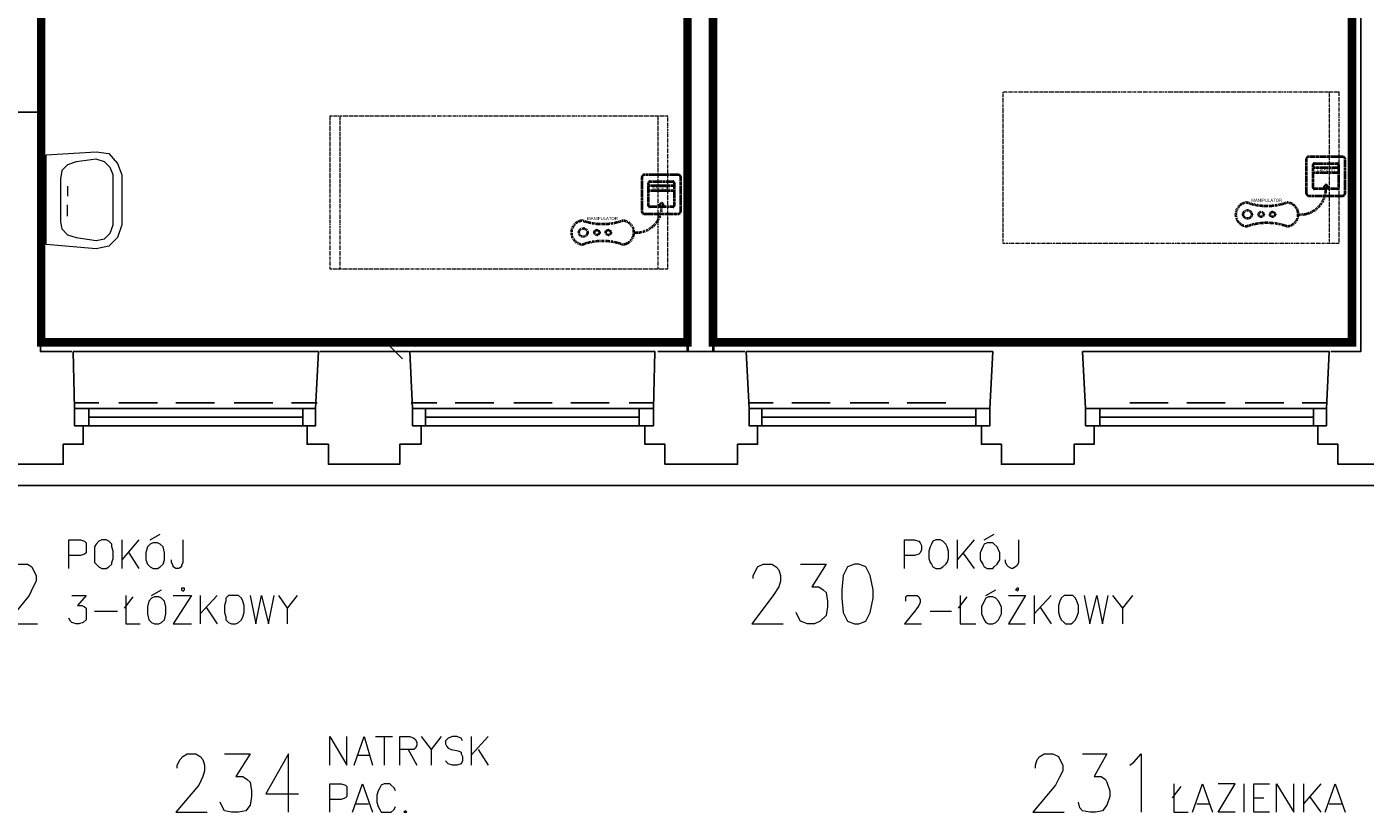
# Model space of a CAD drawing. Header units: millimetres. Extents: x 1 to 17496, y 1 to 30809.
# Tile 186 of 256: x 10478 to 11268, y 20466 to 20929. Entities that reach past the tile are written whole.
import ezdxf
from ezdxf.enums import TextEntityAlignment as Align

# ---------------------------------------------------------------- set-up
doc = ezdxf.new("R2010")
doc.units = ezdxf.units.MM
doc.linetypes.add('BORDER', pattern=[1.75, 0.5, -0.25, 0.5, -0.25, 0, -0.25])
doc.linetypes.add('CENTER', pattern=[2, 1.25, -0.25, 0.25, -0.25])
for name, color, linetype, lineweight in [('0_Przyz_FAP3010', 1, 'CENTER', 40), ('0_Przyz_Manipulator', 1, 'BORDER', 40), ('0_Przyz_Sala chorych', 5, 'BORDER', 40), ('0_Przyz_łóżko', 150, 'BORDER', 40)]:
    doc.layers.add(name, color=color, linetype=linetype, lineweight=lineweight)
for name, color, linetype in [('2DE_TXTMARK', 41, 'Continuous'), ('2DE_TXTNUM', 11, 'Continuous'), ('Opisy', 255, 'Continuous'), ('PDF _Geometria', 7, 'Continuous')]:
    doc.layers.add(name, color=color, linetype=linetype)
doc.styles.add('CP_ATTR', font='ARIAL.TTF')
doc.styles.add('CP_ELATT', font='ARIAL.TTF')

# ---------------------------------------------------------------- blocks, each defined once
blk = doc.blocks.new('2de_abb_sig_045_1psoxj')
blk.add_lwpolyline([(0, 20), (0, 0, 0.414214), (1.5, -1.5), (21.5, -1.5, 0.414214), (23, 0), (23, 20, 0.414214), (21.5, 21.5), (1.5, 21.5, 0.414214)], format="xyb", close=True)
at = {"flags": 128}
for points in [[(4, 3.1), (4, 16.9)], [(4.6, 17.5), (18.4, 17.5)], [(19, 16.9), (19, 3.1)], [(18.4, 2.5), (4.6, 2.5)]]:
    blk.add_lwpolyline(points, dxfattribs=at)
for centre, start, end in [((4.6, 16.9), 90, 180), ((18.4, 16.9), 0, 90), ((4.6, 3.1), 180, 270), ((18.4, 3.1), 270, 0)]:
    blk.add_arc(centre, 0.6, start, end)
at = {"linetype": 'Continuous', "style": 'CP_ATTR', "flags": 9}
for tag in ['NAME', 'ARTICLE', 'MARK2', 'OTHER1', 'PRODUCT-TYPE', 'ORDER-NO', 'PRODUCER', 'VOLTAGE', 'CURRENT', 'POWER', 'CHARACTER', 'IP', 'OTHER', 'LINK', 'WEIGHT', 'NUMBER', 'GROUP', 'FUNCTION', 'EL-STATUS']:
    blk.add_attdef(tag, text='', height=0.00005, dxfattribs=at).set_placement((0, 0), align=Align.MIDDLE_LEFT)
at = {"layer": '2DE_TXTMARK', "linetype": 'ByBlock', "style": 'CP_ATTR', "width": 0.8, "flags": 8}
blk.add_attdef('MARK1', text='', height=1.8, dxfattribs=at).set_placement((11.5, 27), align=Align.CENTER)
at = {"layer": '2DE_TXTNUM', "style": 'CP_ELATT', "width": 0.8}
blk.add_attdef('TAG', text='', height=2.5, dxfattribs=at).set_placement((11.5, 23), align=Align.CENTER)
blk = doc.blocks.new('2de_abb_sig_012_53oms7o')
at = {"layer": '0_Przyz_FAP3010', "color": 1}
for p, q in [((15, 5), (0, 5)), ((15, 2), (0, 2)), ((6.68, -7.5), (6.68, -5.79)), ((8.63, -7.5), (8.63, -5.79))]:
    blk.add_line(p, q, dxfattribs=at)
at = {"layer": '0_Przyz_FAP3010', "color": 1, "flags": 128}
for points in [[(0, -6.9), (0, 6.9)], [(0.6, 7.5), (14.4, 7.5)], [(15, 6.9), (15, -6.9)], [(14.4, -7.5), (0.6, -7.5)]]:
    blk.add_lwpolyline(points, dxfattribs=at)
at = {"layer": '0_Przyz_FAP3010', "color": 1}
for centre, radius, start, end in [((0.6, 6.9), 0.6, 90, 180), ((14.4, 6.9), 0.6, 0, 90), ((0.6, -6.9), 0.6, 180, 270), ((7.65, -6.54), 1.23, 37.66917, 142.33083), ((14.4, -6.9), 0.6, 270, 0)]:
    blk.add_arc(centre, radius, start, end, dxfattribs=at)
at = {"layer": '0_Przyz_FAP3010', "color": 1, "style": 'CP_ELATT', "width": 0.8}
blk.add_attdef('TAG', text='', height=2.5, dxfattribs=at).set_placement((7.5, 9), align=Align.CENTER)
at = {"layer": '0_Przyz_FAP3010', "color": 1, "linetype": 'ByBlock', "style": 'CP_ATTR', "width": 0.8, "flags": 8}
blk.add_attdef('MARK1', text='', height=1.8, dxfattribs=at).set_placement((7.5, 3.5), align=Align.MIDDLE_CENTER)
at = {"layer": '0_Przyz_FAP3010', "color": 1, "linetype": 'Continuous', "style": 'CP_ATTR', "flags": 9}
for tag in ['NAME', 'ARTICLE', 'MARK2', 'OTHER1', 'PRODUCT-TYPE', 'ORDER-NO', 'PRODUCER', 'VOLTAGE', 'CURRENT', 'POWER', 'CHARACTER', 'IP', 'OTHER', 'LINK', 'WEIGHT', 'NUMBER', 'GROUP', 'FUNCTION', 'EL-STATUS']:
    blk.add_attdef(tag, text='', height=0.00005, dxfattribs=at).set_placement((0, -6.9), align=Align.MIDDLE_LEFT)
blk = doc.blocks.new('2de_abb_sig_n52_f0txfx9')
for centre, radius in [((-46.34, -15.39), 2.5), ((-38.25, -15.39), 1.5), ((-31.53, -15.39), 1.5)]:
    blk.add_circle(centre, radius)
for centre, radius, start, end in [((-15.05, -0.39), 15.06, 265.11181, 1.48602), ((-46.34, -15.39), 7, 90, 270), ((-34.83, 24.3), 34.66, 250.62217, 289.37783), ((-23.33, -15.39), 7, 270, 90), ((-34.83, -55.09), 34.66, 70.62217, 109.37783)]:
    blk.add_arc(centre, radius, start, end)
at = {"linetype": 'Continuous', "style": 'CP_ATTR', "flags": 9}
for tag in ['ARTICLE', 'NAME', 'EL-STATUS', 'FUNCTION', 'GROUP', 'NUMBER', 'WEIGHT', 'LINK', 'OTHER', 'IP', 'CHARACTER', 'POWER', 'CURRENT', 'VOLTAGE', 'PRODUCER', 'ORDER-NO', 'PRODUCT-TYPE', 'OTHER1', 'MARK2']:
    blk.add_attdef(tag, text='', height=0.00005, dxfattribs=at).set_placement((-46.34, -22.39), align=Align.MIDDLE_LEFT)
at = {"layer": '2DE_TXTMARK', "linetype": 'ByBlock', "style": 'CP_ATTR', "width": 0.8, "flags": 8}
blk.add_attdef('MARK1', text='', height=1.8, dxfattribs=at).set_placement((-34.94, -7.09), align=Align.MIDDLE_CENTER)
at = {"layer": '2DE_TXTNUM', "style": 'CP_ELATT', "width": 0.8}
blk.add_attdef('TAG', text='', height=2.5, dxfattribs=at).set_placement((-34.94, -4.09), align=Align.CENTER)

msp = doc.modelspace()

# ---------------------------------------------------------------- linework, layer by layer
at = {"layer": '0_Przyz_Sala chorych', "ltscale": 500, "const_width": 5}
for points in [[(10883.2, 21407.59), (11046.71, 21407.59), (11046.71, 21182.84), (11260.78, 21182.84), (11260.61, 21070.03), (11260.61, 20743.08), (10883.18, 20743.08)], [(10486.34, 21251.46), (10649.85, 21251.46), (10649.85, 21251.26), (10868.26, 21251.26), (10868.12, 21070.03), (10868.12, 20743.08), (10486.32, 20743.08)]]:
    msp.add_lwpolyline(points, close=True, dxfattribs=at)
at = {"layer": '0_Przyz_łóżko', "lineweight": 18}
for points in [[(11253.11, 20801.59), (11253.11, 20890.86), (11054.35, 20890.86), (11054.35, 20801.59)], [(10856.42, 20786.43), (10856.42, 20876.54), (10656.82, 20876.54), (10656.82, 20786.43)]]:
    msp.add_lwpolyline(points, close=True, dxfattribs=at)
for points in [[(11247.22, 20890.86), (11247.22, 20801.59)], [(10662.71, 20876.54), (10662.71, 20786.43)], [(10850.53, 20876.54), (10850.53, 20786.43)]]:
    msp.add_lwpolyline(points, dxfattribs=at)
at = {"layer": 'Opisy', "lineweight": 18}
for points in [[(10550.7, 20626.4), (10556.59, 20629.77)], [(11043.4, 20626.4), (11049.29, 20629.77)], [(10502.69, 20609.56), (10502.69, 20626.4), (10509.43, 20626.4), (10511.95, 20625.56), (10512.8, 20624.72), (10512.8, 20618.82), (10511.95, 20617.98), (10509.43, 20617.14), (10502.69, 20617.14)], [(10533.85, 20626.4), (10533.85, 20609.56)], [(10543.96, 20626.4), (10533.85, 20614.61)], [(10570.07, 20626.4), (10570.07, 20612.93), (10569.23, 20611.24), (10569.23, 20610.4), (10567.54, 20609.56), (10565.86, 20609.56), (10564.17, 20610.4), (10564.17, 20611.24), (10563.33, 20612.93), (10563.33, 20614.61)], [(10996.23, 20609.56), (10996.23, 20626.4), (11002.13, 20626.4), (11004.66, 20625.56), (11005.5, 20624.72), (11006.34, 20623.03), (11006.34, 20620.51), (11005.5, 20618.82), (11004.66, 20617.98), (11002.13, 20617.14), (10996.23, 20617.14)], [(11027.4, 20626.4), (11027.4, 20609.56)], [(11037.5, 20626.4), (11027.4, 20614.61)], [(11063.61, 20626.4), (11063.61, 20612.93), (11062.77, 20611.24), (11061.93, 20610.4), (11060.24, 20609.56), (11059.4, 20609.56), (11057.72, 20610.4), (11056.87, 20611.24), (11056.03, 20612.93), (11056.03, 20614.61)], [(10538.06, 20618.82), (10543.96, 20609.56)], [(11030.76, 20618.82), (11037.5, 20609.56)], [(10467.32, 20603.66), (10467.32, 20605.35), (10468.16, 20608.72), (10469.84, 20610.4), (10472.37, 20612.09), (10478.27, 20612.09), (10480.79, 20610.4), (10481.63, 20608.72), (10483.32, 20605.35), (10483.32, 20601.98), (10481.63, 20598.61), (10479.11, 20593.56), (10465.63, 20576.71), (10484.16, 20576.71)], [(10906.96, 20603.66), (10906.96, 20605.35), (10908.64, 20608.72), (10909.48, 20610.4), (10912.85, 20612.09), (10917.91, 20612.09), (10920.43, 20610.4), (10922.12, 20608.72), (10922.96, 20605.35), (10922.96, 20601.98), (10922.12, 20598.61), (10918.75, 20593.56), (10906.12, 20576.71), (10924.64, 20576.71)], [(10934.75, 20612.09), (10949.91, 20612.09), (10941.49, 20598.61), (10945.7, 20598.61), (10948.23, 20596.93), (10949.91, 20595.24), (10950.75, 20590.19), (10950.75, 20586.82), (10949.91, 20581.77), (10946.54, 20578.4), (10943.17, 20576.71), (10938.96, 20576.71), (10934.75, 20578.4), (10933.91, 20580.08), (10932.22, 20583.45)], [(10551.54, 20593.56), (10557.43, 20596.93)], [(11044.24, 20593.56), (11050.14, 20596.93)], [(10504.37, 20593.56), (10512.8, 20593.56), (10507.74, 20587.66), (10510.27, 20587.66), (10511.95, 20586.82), (10512.8, 20585.98), (10512.8, 20579.24), (10511.11, 20577.55), (10508.59, 20576.71), (10506.9, 20576.71), (10504.37, 20577.55), (10503.53, 20578.4), (10502.69, 20580.08)], [(10535.54, 20585.98), (10540.59, 20592.71)], [(10536.38, 20593.56), (10536.38, 20576.71), (10544.8, 20576.71)], [(10564.17, 20593.56), (10575.12, 20593.56), (10564.17, 20576.71), (10575.12, 20576.71)], [(10580.17, 20593.56), (10580.17, 20576.71)], [(10590.28, 20593.56), (10580.17, 20582.61)], [(10609.65, 20593.56), (10613.02, 20576.71), (10616.39, 20593.56), (10620.6, 20576.71), (10623.97, 20593.56)], [(10626.5, 20593.56), (10631.55, 20585.98), (10631.55, 20576.71)], [(10637.45, 20593.56), (10631.55, 20585.98)], [(10997.08, 20590.19), (10997.08, 20592.71), (10997.92, 20593.56), (11003.81, 20593.56), (11004.66, 20592.71), (11005.5, 20591.03), (11005.5, 20589.35), (11004.66, 20587.66), (11002.97, 20585.13), (10996.23, 20576.71), (11006.34, 20576.71)], [(11028.24, 20585.98), (11033.29, 20592.71)], [(11029.08, 20593.56), (11029.08, 20576.71), (11038.34, 20576.71)], [(11057.72, 20593.56), (11067.82, 20593.56), (11057.72, 20576.71), (11067.82, 20576.71)], [(11072.88, 20593.56), (11072.88, 20576.71)], [(11082.98, 20593.56), (11072.88, 20582.61)], [(11102.35, 20593.56), (11105.72, 20576.71), (11109.93, 20593.56), (11113.3, 20576.71), (11116.67, 20593.56)], [(11119.2, 20593.56), (11125.09, 20585.98), (11125.09, 20576.71)], [(11130.99, 20593.56), (11125.09, 20585.98)], [(10517.85, 20584.29), (10531.33, 20584.29)], [(10583.54, 20586.82), (10590.28, 20576.71)], [(11011.39, 20584.29), (11024.03, 20584.29)], [(11076.24, 20586.82), (11082.98, 20576.71)], [(10656.82, 20493.33), (10656.82, 20510.18), (10666.92, 20493.33), (10666.92, 20510.18)], [(10671.14, 20493.33), (10677.03, 20510.18), (10682.08, 20493.33)], [(10683.77, 20510.18), (10693.88, 20510.18)], [(10688.82, 20510.18), (10688.82, 20493.33)], [(10698.09, 20493.33), (10698.09, 20510.18), (10703.98, 20510.18), (10706.51, 20509.33), (10707.35, 20508.49), (10708.19, 20506.81), (10708.19, 20505.12), (10707.35, 20503.44), (10706.51, 20502.6), (10698.09, 20502.6)], [(10710.72, 20510.18), (10716.62, 20502.6), (10716.62, 20493.33)], [(10722.51, 20510.18), (10716.62, 20502.6)], [(10735.14, 20507.65), (10734.3, 20509.33), (10731.78, 20510.18), (10729.25, 20510.18), (10726.72, 20509.33), (10725.04, 20507.65), (10725.04, 20505.96), (10725.88, 20504.28), (10726.72, 20503.44), (10728.41, 20502.6), (10732.62, 20501.75), (10734.3, 20500.91), (10734.3, 20500.07), (10735.14, 20498.38), (10735.14, 20495.86), (10734.3, 20494.17), (10731.78, 20493.33), (10729.25, 20493.33), (10726.72, 20494.17), (10725.04, 20495.86)], [(10740.2, 20510.18), (10740.2, 20493.33)], [(10750.3, 20510.18), (10740.2, 20499.23)], [(10703.14, 20502.6), (10708.19, 20493.33)], [(10744.41, 20502.6), (10750.3, 20493.33)], [(10566.7, 20491.65), (10566.7, 20493.33), (10568.38, 20496.7), (10570.07, 20498.38), (10572.59, 20500.07), (10577.65, 20500.07), (10580.17, 20498.38), (10581.86, 20496.7), (10582.7, 20493.33), (10582.7, 20489.96), (10581.86, 20486.59), (10579.33, 20481.54), (10565.86, 20465.54), (10584.39, 20465.54)], [(10594.49, 20500.07), (10609.65, 20500.07), (10601.23, 20486.59), (10605.44, 20486.59), (10607.97, 20484.91), (10609.65, 20483.22), (10610.49, 20478.17), (10610.49, 20474.8), (10609.65, 20469.75), (10607.13, 20466.38), (10602.91, 20465.54), (10598.7, 20465.54), (10594.49, 20466.38), (10593.65, 20468.06), (10591.97, 20471.43)], [(10632.39, 20465.54), (10632.39, 20500.07), (10618.92, 20476.49), (10638.29, 20476.49)], [(10672.82, 20499.23), (10680.4, 20499.23)], [(11073.72, 20491.65), (11073.72, 20493.33), (11074.56, 20496.7), (11076.24, 20498.38), (11078.77, 20500.07), (11083.82, 20500.07), (11087.19, 20498.38), (11088.04, 20496.7), (11089.72, 20493.33), (11089.72, 20489.96), (11088.04, 20486.59), (11085.51, 20481.54), (11072.03, 20465.54), (11090.56, 20465.54)], [(11101.51, 20500.07), (11115.83, 20500.07), (11108.25, 20486.59), (11112.46, 20486.59), (11114.99, 20484.91), (11115.83, 20483.22), (11117.51, 20478.17), (11117.51, 20474.8), (11115.83, 20469.75), (11113.3, 20466.38), (11109.09, 20465.54), (11105.72, 20465.54), (11101.51, 20466.38), (11099.83, 20468.06), (11098.98, 20471.43)], [(11129.3, 20493.33), (11131.83, 20495.02), (11136.04, 20500.07), (11136.04, 20465.54)], [(10656.82, 20465.54), (10656.82, 20482.38), (10663.55, 20482.38), (10666.08, 20481.54), (10666.92, 20480.7), (10666.92, 20474.8), (10666.08, 20473.96), (10663.55, 20473.12), (10656.82, 20473.12)], [(10670.29, 20465.54), (10676.19, 20482.38), (10682.08, 20465.54)], [(10695.56, 20478.17), (10694.72, 20479.86), (10693.03, 20481.54), (10692.19, 20482.38), (10688.82, 20482.38), (10687.14, 20481.54), (10686.3, 20479.86), (10685.45, 20478.17), (10684.61, 20475.64), (10684.61, 20471.43), (10685.45, 20468.91), (10686.3, 20467.22), (10687.14, 20465.54), (10693.03, 20465.54), (10694.72, 20467.22), (10695.56, 20468.91)], [(11154.57, 20473.96), (11159.62, 20480.7)], [(11155.41, 20482.38), (11155.41, 20465.54), (11163.84, 20465.54)], [(11166.36, 20465.54), (11172.26, 20482.38), (11178.15, 20465.54)], [(11191.63, 20465.54), (11181.52, 20465.54), (11191.63, 20482.38), (11181.52, 20482.38)], [(11196.68, 20482.38), (11196.68, 20465.54)], [(11211.84, 20465.54), (11202.58, 20465.54), (11202.58, 20482.38), (11211.84, 20482.38)], [(11216.05, 20465.54), (11216.05, 20482.38), (11226.16, 20465.54), (11226.16, 20482.38)], [(11232.06, 20482.38), (11232.06, 20465.54)], [(11242.16, 20482.38), (11232.06, 20470.59)], [(11244.69, 20465.54), (11250.59, 20482.38), (11256.48, 20465.54)], [(10671.98, 20470.59), (10679.56, 20470.59)], [(11168.89, 20470.59), (11176.47, 20470.59)], [(11202.58, 20473.96), (11208.47, 20473.96)], [(11235.43, 20474.8), (11242.16, 20465.54)], [(11247.22, 20470.59), (11254.8, 20470.59)]]:
    msp.add_lwpolyline(points, dxfattribs=at)
for points in [[(10522.06, 20626.4), (10520.38, 20625.56), (10518.69, 20623.88), (10517.85, 20622.19), (10517.85, 20612.93), (10518.69, 20612.09), (10520.38, 20610.4), (10522.06, 20609.56), (10524.59, 20609.56), (10526.27, 20610.4), (10527.96, 20612.09), (10527.96, 20612.93), (10528.8, 20615.45), (10528.8, 20619.67), (10527.96, 20622.19), (10527.96, 20623.88), (10526.27, 20625.56), (10524.59, 20626.4)], [(10552.38, 20624.72), (10550.7, 20623.88), (10549.01, 20622.19), (10548.17, 20618.82), (10548.17, 20614.61), (10549.01, 20612.09), (10550.7, 20610.4), (10552.38, 20609.56), (10554.91, 20609.56), (10556.59, 20610.4), (10558.28, 20612.09), (10559.12, 20614.61), (10559.12, 20618.82), (10558.28, 20622.19), (10556.59, 20623.88), (10554.91, 20624.72)], [(11014.76, 20626.4), (11013.08, 20625.56), (11012.24, 20623.88), (11011.39, 20622.19), (11010.55, 20619.67), (11010.55, 20615.45), (11011.39, 20612.93), (11012.24, 20612.09), (11013.08, 20610.4), (11014.76, 20609.56), (11017.29, 20609.56), (11018.97, 20610.4), (11020.66, 20612.09), (11021.5, 20612.93), (11022.34, 20615.45), (11022.34, 20619.67), (11021.5, 20622.19), (11020.66, 20623.88), (11018.97, 20625.56), (11017.29, 20626.4)], [(11045.08, 20624.72), (11043.4, 20623.88), (11042.56, 20622.19), (11040.87, 20618.82), (11040.87, 20614.61), (11042.56, 20612.09), (11043.4, 20610.4), (11045.08, 20609.56), (11048.45, 20609.56), (11049.29, 20610.4), (11050.98, 20612.09), (11052.66, 20614.61), (11052.66, 20618.82), (11050.98, 20622.19), (11049.29, 20623.88), (11048.45, 20624.72)], [(10966.76, 20612.09), (10962.54, 20610.4), (10960.02, 20605.35), (10959.18, 20596.93), (10959.18, 20591.87), (10960.02, 20583.45), (10962.54, 20578.4), (10966.76, 20576.71), (10969.28, 20576.71), (10973.49, 20578.4), (10976.02, 20583.45), (10977.7, 20591.87), (10977.7, 20596.93), (10976.02, 20605.35), (10973.49, 20610.4), (10969.28, 20612.09)], [(10570.91, 20596.93), (10570.91, 20597.77), (10569.23, 20597.77), (10569.23, 20596.93), (10570.07, 20596.08)], [(11063.61, 20596.93), (11063.61, 20597.77), (11062.77, 20597.77), (11061.93, 20596.93), (11062.77, 20596.93), (11062.77, 20596.08)], [(10553.22, 20592.71), (10551.54, 20591.87), (10549.85, 20590.19), (10549.01, 20586.82), (10549.01, 20582.61), (10549.85, 20579.24), (10551.54, 20577.55), (10553.22, 20576.71), (10555.75, 20576.71), (10557.43, 20577.55), (10559.12, 20579.24), (10559.96, 20582.61), (10559.96, 20586.82), (10559.12, 20590.19), (10557.43, 20591.87), (10555.75, 20592.71)], [(10598.7, 20593.56), (10597.02, 20593.56), (10595.33, 20591.87), (10595.33, 20590.19), (10594.49, 20587.66), (10594.49, 20583.45), (10595.33, 20580.92), (10595.33, 20579.24), (10597.02, 20577.55), (10598.7, 20576.71), (10601.23, 20576.71), (10602.91, 20577.55), (10604.6, 20579.24), (10605.44, 20580.92), (10606.28, 20583.45), (10606.28, 20587.66), (10605.44, 20590.19), (10604.6, 20591.87), (10602.91, 20593.56)], [(11045.92, 20592.71), (11044.24, 20591.87), (11043.4, 20590.19), (11041.71, 20586.82), (11041.71, 20582.61), (11043.4, 20579.24), (11044.24, 20577.55), (11045.92, 20576.71), (11048.45, 20576.71), (11050.14, 20577.55), (11051.82, 20579.24), (11053.5, 20582.61), (11053.5, 20586.82), (11051.82, 20590.19), (11050.14, 20591.87), (11048.45, 20592.71)], [(11091.4, 20593.56), (11090.56, 20593.56), (11088.88, 20591.87), (11088.04, 20590.19), (11087.19, 20587.66), (11087.19, 20583.45), (11088.04, 20580.92), (11088.88, 20579.24), (11090.56, 20577.55), (11091.4, 20576.71), (11094.77, 20576.71), (11095.62, 20577.55), (11097.3, 20579.24), (11098.14, 20580.92), (11098.98, 20583.45), (11098.98, 20587.66), (11098.14, 20590.19), (11097.3, 20591.87), (11095.62, 20593.56)], [(10701.46, 20466.38), (10700.61, 20465.54), (10702.3, 20465.54)]]:
    msp.add_lwpolyline(points, close=True, dxfattribs=at)
at = {"layer": 'PDF _Geometria', "lineweight": 40}
for points in [[(10868.22, 20737.58), (10868.22, 21251.33), (10616.39, 21251.33), (10616.39, 21266.49), (10868.22, 21266.49), (10868.22, 21407.14)], [(10883.38, 20737.58), (10883.38, 21407.14)]]:
    msp.add_lwpolyline(points, dxfattribs=at)
at = {"layer": 'PDF _Geometria', "lineweight": 25}
for points in [[(11046.77, 21407.14), (11265.75, 21407.14), (11265.75, 20737.58), (11248.06, 20737.58)], [(10504.37, 20737.58), (10485.85, 20737.58), (10485.85, 21251.33)], [(10456.37, 20671.04), (10478.27, 20671.04), (10499.32, 20671.04), (10499.32, 20682.83), (10511.11, 20682.83), (10511.11, 20693.78), (10506.06, 20693.78), (10506.06, 20703.89), (10505.22, 20737.58), (10650.08, 20737.58), (10648.39, 20703.89), (10648.39, 20693.78), (10643.34, 20693.78), (10643.34, 20682.83), (10655.97, 20682.83), (10655.97, 20671.04), (10677.03, 20671.04), (10698.09, 20671.04), (10698.09, 20682.83), (10710.72, 20682.83), (10710.72, 20693.78), (10705.67, 20693.78), (10705.67, 20703.89), (10703.98, 20737.58), (10848.84, 20737.58), (10848, 20703.89), (10848, 20693.78), (10842.95, 20693.78), (10842.95, 20682.83), (10854.74, 20682.83), (10854.74, 20671.04), (10875.8, 20671.04), (10897.69, 20671.04), (10897.69, 20682.83), (10909.48, 20682.83), (10909.48, 20693.78), (10904.43, 20693.78), (10904.43, 20703.89), (10902.75, 20737.58), (11048.45, 20737.58), (11046.77, 20703.89), (11046.77, 20693.78), (11041.71, 20693.78), (11041.71, 20682.83), (11053.5, 20682.83), (11053.5, 20671.04), (11074.56, 20671.04), (11096.46, 20671.04), (11096.46, 20682.83), (11108.25, 20682.83), (11108.25, 20693.78), (11103.2, 20693.78), (11103.2, 20703.89), (11101.51, 20737.58), (11247.22, 20737.58), (11245.53, 20703.89), (11245.53, 20693.78), (11240.48, 20693.78), (11240.48, 20682.83), (11252.27, 20682.83), (11252.27, 20671.04), (11274.17, 20671.04)], [(10703.14, 20737.58), (10650.92, 20737.58)], [(10901.9, 20737.58), (10850.53, 20737.58)], [(10506.06, 20707.26), (10520.38, 20707.26)], [(10532.17, 20707.26), (10554.91, 20707.26)], [(10565.86, 20707.26), (10588.6, 20707.26)], [(10600.39, 20707.26), (10623.13, 20707.26)], [(10634.08, 20707.26), (10649.24, 20707.26)], [(10704.82, 20707.26), (10719.98, 20707.26)], [(10730.93, 20707.26), (10753.67, 20707.26)], [(10765.46, 20707.26), (10788.2, 20707.26)], [(10799.15, 20707.26), (10821.89, 20707.26)], [(10833.68, 20707.26), (10848, 20707.26)], [(10904.43, 20707.26), (10918.75, 20707.26)], [(10929.7, 20707.26), (10952.44, 20707.26)], [(10964.23, 20707.26), (10986.97, 20707.26)], [(10997.92, 20707.26), (11020.66, 20707.26)], [(11129.3, 20707.26), (11152.04, 20707.26)], [(11162.99, 20707.26), (11185.73, 20707.26)], [(11197.53, 20707.26), (11220.27, 20707.26)], [(11231.21, 20707.26), (11245.53, 20707.26)], [(10506.06, 20703.89), (10648.39, 20703.89)], [(10514.48, 20693.78), (10514.48, 20703.89)], [(10640.81, 20693.78), (10640.81, 20703.89)], [(10705.67, 20703.89), (10848, 20703.89)], [(10713.25, 20693.78), (10713.25, 20703.89)], [(10839.58, 20693.78), (10839.58, 20703.89)], [(10904.43, 20703.89), (11046.77, 20703.89)], [(10912.01, 20693.78), (10912.01, 20703.89)], [(11038.34, 20693.78), (11038.34, 20703.89)], [(11103.2, 20703.89), (11245.53, 20703.89)], [(11111.62, 20693.78), (11111.62, 20703.89)], [(11237.95, 20693.78), (11237.95, 20703.89)], [(10506.06, 20693.78), (10648.39, 20693.78)], [(10514.48, 20698.83), (10640.81, 20698.83)], [(10705.67, 20693.78), (10848, 20693.78)], [(10713.25, 20698.83), (10839.58, 20698.83)], [(10904.43, 20693.78), (11046.77, 20693.78)], [(10912.01, 20698.83), (11038.34, 20698.83)], [(11103.2, 20693.78), (11245.53, 20693.78)], [(11111.62, 20698.83), (11237.95, 20698.83)], [(9682.36, 20658.41), (9881.13, 20658.41), (10079.89, 20658.41), (10279.5, 20658.41), (10478.27, 20658.41), (10677.03, 20658.41), (10875.8, 20658.41), (11074.56, 20658.41), (11274.17, 20658.41), (11472.93, 20658.41), (11671.7, 20658.41), (11870.46, 20658.41), (12069.23, 20658.41), (12268.83, 20658.41), (12467.6, 20658.41), (12666.36, 20658.41), (12865.13, 20658.41), (13064.74, 20658.41), (13263.5, 20658.41)]]:
    msp.add_lwpolyline(points, dxfattribs=at)
at = {"layer": 'PDF _Geometria', "lineweight": 18}
for points in [[(10485.85, 20869.81), (10485.85, 20888.33)], [(10868.22, 20888.33), (10868.22, 20869.81)], [(10883.38, 20869.81), (10883.38, 20888.33)], [(11265.75, 20888.33), (11265.75, 20869.81)], [(10489.21, 20853.8), (10518.69, 20855.49), (10526.27, 20854.65), (10531.33, 20848.75), (10533.85, 20842.01), (10533.85, 20812.53), (10531.33, 20804.95), (10526.27, 20799.9), (10518.69, 20798.22), (10489.21, 20800.74)], [(10497.64, 20839.49), (10497.64, 20814.22), (10498.48, 20810.01), (10501.85, 20806.64), (10506.9, 20804.95), (10518.69, 20803.27), (10523.75, 20804.11), (10527.11, 20807.48), (10528.8, 20812.53), (10528.8, 20842.01), (10527.11, 20846.22), (10523.75, 20849.59), (10518.69, 20851.28), (10506.9, 20849.59), (10501.85, 20847.91), (10498.48, 20844.54)]]:
    msp.add_lwpolyline(points, close=True, dxfattribs=at)
for points in [[(10471.53, 20879.07), (10485.85, 20879.07), (10471.53, 20879.07)], [(10501.85, 20835.27), (10501.85, 20829.38)], [(10501.85, 20817.59), (10501.85, 20824.33)], [(10691.35, 20741.79), (10699.77, 20733.37)], [(10686.3, 20737.58), (10703.98, 20737.58)]]:
    msp.add_lwpolyline(points, dxfattribs=at)

# ---------------------------------------------------------------- block references
at = {"layer": '0_Przyz_FAP3010', "lineweight": -3}
for p in [(11233.6, 20831.15), (10841.13, 20820.49)]:
    msp.add_blockref('2de_abb_sig_045_1psoxj', p, dxfattribs=at)
ref = msp.add_blockref('2de_abb_sig_012_53oms7o', (11237.6, 20841.16), dxfattribs=at)
ref.add_attrib('MARK1', 'FAP3010', dxfattribs={"layer": '2DE_TXTMARK', "linetype": 'ByBlock', "height": 1.8, "style": 'CP_ATTR', "width": 0.8, "flags": 8}).set_placement((11245.1, 20844.66), align=Align.MIDDLE_CENTER)
ref = msp.add_blockref('2de_abb_sig_012_53oms7o', (10845.13, 20830.49), dxfattribs=at)
ref.add_attrib('MARK1', 'FAP3010', dxfattribs={"layer": '2DE_TXTMARK', "linetype": 'ByBlock', "height": 1.8, "style": 'CP_ATTR', "width": 0.8, "flags": 8}).set_placement((10852.63, 20833.99), align=Align.MIDDLE_CENTER)
at = {"layer": '0_Przyz_Manipulator', "lineweight": -3}
for p in [(11245.21, 20834), (10852.81, 20823.3)]:
    msp.add_blockref('2de_abb_sig_n52_f0txfx9', p, dxfattribs=at).add_auto_attribs({'MARK1': 'MANIPULATOR'})

doc.saveas('drawing.dxf')
